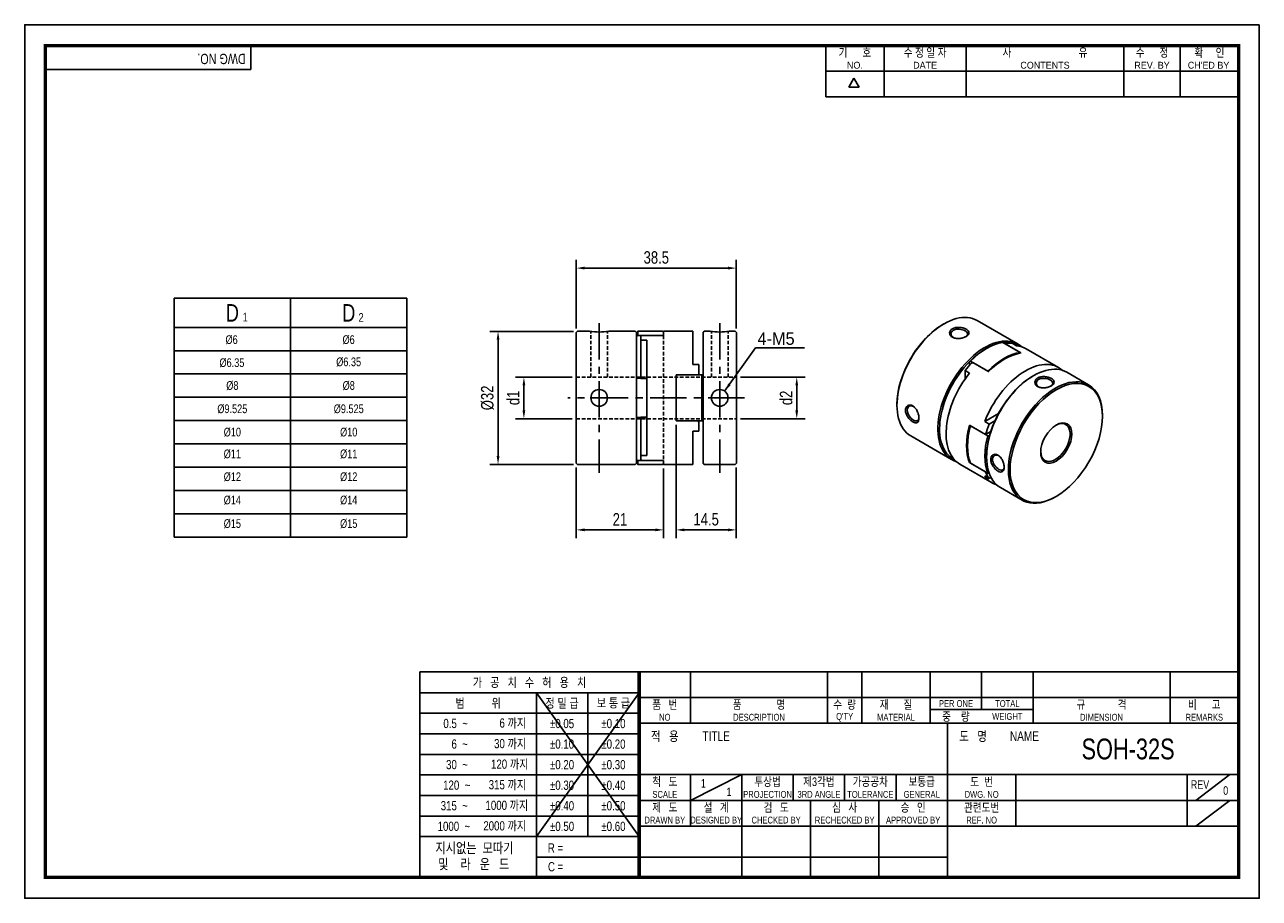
# Model space of a CAD drawing. Header units: millimetres. Extents: x 0 to 297, y 0 to 210.
import ezdxf
from ezdxf.enums import TextEntityAlignment as Align

# ---------------------------------------------------------------- set-up
doc = ezdxf.new("R2010")
doc.units = ezdxf.units.MM
doc.header["$LTSCALE"] = 7
for name, pattern in [('CENTER', [2, 1.25, -0.25, 0.25, -0.25]), ('CENTER2', [1.125, 0.75, -0.125, 0.125, -0.125]), ('DASHED', [0.75, 0.5, -0.25]), ('HIDDEN', [0.375, 0.25, -0.125]), ('HIDDEN2', [0.1875, 0.125, -0.0625]), ('PHANTOM2', [1.25, 0.625, -0.125, 0.125, -0.125, 0.125, -0.125])]:
    doc.linetypes.add(name, pattern=pattern)
doc.layers.get('0').update_dxf_attribs({"linetype": 'CONTINUOUS'})
doc.layers.get('Defpoints').update_dxf_attribs({"linetype": 'CONTINUOUS'})
for name, color, linetype in [('BM', 2, 'CONTINUOUS'), ('C', 1, 'CENTER2'), ('CT', 1, 'CENTER'), ('D', 7, 'CONTINUOUS'), ('DIM', 7, 'CONTINUOUS'), ('H', 3, 'HIDDEN'), ('HD', 4, 'DASHED'), ('P', 4, 'PHANTOM2')]:
    doc.layers.add(name, color=color, linetype=linetype)
doc.styles.get("Standard").update_dxf_attribs({"font": 'Gulim.ttf', "width": 0.8, "height": 3})
doc.dimstyles.new('LIM', dxfattribs={"dimtxt": 2, "dimasz": 2, "dimexe": 2, "dimexo": 1, "dimgap": 1, "dimtad": 1, "dimdec": 3, "dimzin": 9, "dimdsep": 46, "dimtxsty": 'Standard', "dimcen": 3, "dimclrd": 1, "dimclre": 1, "dimadec": 0, "dimazin": 0, "dimtfac": 1, "dimtdec": 3, "dimtmove": 0, "dimatfit": 3, "dimfxl": 0, "dimtolj": 1, "dimtzin": 0, "dimarcsym": 0})

# ---------------------------------------------------------------- blocks, each defined once
blk = doc.blocks.new('*D55')
at = {"layer": 'Defpoints', "color": 0}
for p in [(171.19, 151.49), (132.69, 135.99), (171.19, 135.99)]:
    blk.add_point(p, dxfattribs=at)
at = {"layer": 'DIM', "color": 1, "lineweight": -2}
for p, q in [((132.69, 136.99), (132.69, 153.49)), ((134.69, 151.49), (169.19, 151.49)), ((171.19, 136.99), (171.19, 153.49))]:
    blk.add_line(p, q, dxfattribs=at)
at = {"layer": 'DIM', "color": 1}
for points in [[(134.69, 151.83), (134.69, 151.16), (132.69, 151.49)], [(169.19, 151.83), (169.19, 151.16), (171.19, 151.49)]]:
    blk.add_solid(points, dxfattribs=at)
at = {"layer": 'DIM', "color": 0, "insert": (151.94, 154.03), "char_height": 3, "attachment_point": 5}
blk.add_mtext('\\A1;38.5', dxfattribs=at)
blk = doc.blocks.new('*D56')
at = {"layer": 'Defpoints', "color": 0}
for p in [(132.69, 104.59), (153.69, 104.29), (153.69, 88.56)]:
    blk.add_point(p, dxfattribs=at)
at = {"layer": 'DIM', "color": 1, "lineweight": -2}
for p, q in [((132.69, 103.59), (132.69, 86.56)), ((153.69, 103.29), (153.69, 86.56)), ((134.69, 88.56), (151.69, 88.56))]:
    blk.add_line(p, q, dxfattribs=at)
at = {"layer": 'DIM', "color": 1}
for points in [[(134.69, 88.9), (134.69, 88.23), (132.69, 88.56)], [(151.69, 88.9), (151.69, 88.23), (153.69, 88.56)]]:
    blk.add_solid(points, dxfattribs=at)
at = {"layer": 'DIM', "color": 0, "insert": (143.19, 91.1), "char_height": 3, "attachment_point": 5}
blk.add_mtext('\\A1;21', dxfattribs=at)
blk = doc.blocks.new('*D57')
at = {"layer": 'Defpoints', "color": 0}
for p in [(132.99, 136.29), (113.87, 104.29), (132.99, 104.29)]:
    blk.add_point(p, dxfattribs=at)
at = {"layer": 'DIM', "color": 1, "lineweight": -2}
for p, q in [((131.99, 136.29), (111.87, 136.29)), ((113.87, 134.29), (113.87, 106.29)), ((131.99, 104.29), (111.87, 104.29))]:
    blk.add_line(p, q, dxfattribs=at)
at = {"layer": 'DIM', "color": 1}
for points in [[(113.54, 134.29), (114.21, 134.29), (113.87, 136.29)], [(113.54, 106.29), (114.21, 106.29), (113.87, 104.29)]]:
    blk.add_solid(points, dxfattribs=at)
at = {"layer": 'DIM', "color": 0, "insert": (111.33, 120.29), "char_height": 3, "attachment_point": 5, "rotation": 90}
blk.add_mtext('\\A1;%%c32', dxfattribs=at)
blk = doc.blocks.new('*D58')
at = {"layer": 'Defpoints', "color": 0}
for p in [(120.09, 125.29), (132.69, 125.29), (132.69, 115.29)]:
    blk.add_point(p, dxfattribs=at)
at = {"layer": 'DIM', "color": 1, "lineweight": -2}
for p, q in [((131.69, 125.29), (118.09, 125.29)), ((120.09, 117.29), (120.09, 123.29)), ((131.69, 115.29), (118.09, 115.29))]:
    blk.add_line(p, q, dxfattribs=at)
at = {"layer": 'DIM', "color": 1}
for points in [[(119.76, 123.29), (120.42, 123.29), (120.09, 125.29)], [(119.76, 117.29), (120.42, 117.29), (120.09, 115.29)]]:
    blk.add_solid(points, dxfattribs=at)
at = {"layer": 'DIM', "color": 0, "insert": (117.55, 120.29), "char_height": 3, "attachment_point": 5, "rotation": 90}
blk.add_mtext('\\A1;d1', dxfattribs=at)
blk = doc.blocks.new('*D59')
at = {"layer": 'Defpoints', "color": 0}
for p in [(156.69, 114.79), (171.19, 104.59), (171.19, 88.56)]:
    blk.add_point(p, dxfattribs=at)
at = {"layer": 'DIM', "color": 1, "lineweight": -2}
for p, q in [((156.69, 113.79), (156.69, 86.56)), ((171.19, 103.59), (171.19, 86.56)), ((158.69, 88.56), (169.19, 88.56))]:
    blk.add_line(p, q, dxfattribs=at)
at = {"layer": 'DIM', "color": 1}
for points in [[(158.69, 88.9), (158.69, 88.23), (156.69, 88.56)], [(169.19, 88.9), (169.19, 88.23), (171.19, 88.56)]]:
    blk.add_solid(points, dxfattribs=at)
at = {"layer": 'DIM', "color": 0, "insert": (163.94, 91.1), "char_height": 3, "attachment_point": 5}
blk.add_mtext('\\A1;14.5', dxfattribs=at)
blk = doc.blocks.new('*D60')
at = {"layer": 'Defpoints', "color": 0}
for p in [(171.19, 125.29), (185.73, 125.29), (171.19, 115.29)]:
    blk.add_point(p, dxfattribs=at)
at = {"layer": 'DIM', "color": 1, "lineweight": -2}
for p, q in [((172.19, 125.29), (187.73, 125.29)), ((185.73, 117.29), (185.73, 123.29)), ((172.19, 115.29), (187.73, 115.29))]:
    blk.add_line(p, q, dxfattribs=at)
at = {"layer": 'DIM', "color": 1}
for points in [[(185.39, 123.29), (186.06, 123.29), (185.73, 125.29)], [(185.39, 117.29), (186.06, 117.29), (185.73, 115.29)]]:
    blk.add_solid(points, dxfattribs=at)
at = {"layer": 'DIM', "color": 0, "insert": (183.18, 120.29), "char_height": 3, "attachment_point": 5, "rotation": 90}
blk.add_mtext('\\A1;d2', dxfattribs=at)

msp = doc.modelspace()

# ---------------------------------------------------------------- linework, layer by layer
for p, q in [((54.437, 199.2323), (54.437, 205)), ((192.7139, 192.6407), (192.7139, 205)), ((206.7211, 192.6407), (206.7211, 205)), ((226.4959, 192.6407), (226.4959, 205)), ((264.3976, 192.6407), (264.3976, 205)), ((277.9928, 192.6407), (277.9928, 205)), ((54.437, 199.2323), (5, 199.2323)), ((192.7139, 198.8204), (291.588, 198.8204)), ((198.2565, 194.9765), (199.4924, 197.1172)), ((200.7283, 194.9765), (199.4924, 197.1172)), ((200.7283, 194.9765), (198.2565, 194.9765)), ((192.7139, 192.6407), (291.588, 192.6407)), ((35.9508, 144.235), (35.9508, 86.835)), ((35.9508, 144.235), (91.9508, 144.235)), ((91.9508, 144.235), (91.9508, 86.835)), ((35.9508, 86.835), (91.9508, 86.835)), ((95.0758, 54.437), (95.0758, 5)), ((147.8086, 54.437), (95.0758, 54.437)), ((292, 54.437), (147.8086, 54.437)), ((147.8086, 54.437), (147.8086, 5)), ((160.1679, 54.437), (160.1679, 42.0778)), ((193.1259, 54.437), (193.1259, 42.0778)), ((201.3654, 54.437), (201.3654, 42.0778)), ((217.8444, 54.437), (217.8444, 42.0778)), ((230.2037, 54.437), (230.2037, 45.3736)), ((242.563, 54.437), (242.563, 42.0778)), ((275.521, 54.437), (275.521, 42.0778)), ((147.8086, 49.4295), (95.0758, 49.4295)), ((147.8086, 49.4295), (123.0901, 14.8235)), ((123.0901, 49.4295), (147.8086, 14.8235)), ((123.0901, 49.4295), (123.0901, 5)), ((135.4493, 49.4295), (135.4493, 14.8235)), ((147.8086, 48.2574), (292, 48.2574)), ((217.8444, 45.3736), (242.563, 45.3736)), ((147.8086, 44.4858), (95.0758, 44.4858)), ((147.8086, 42.0778), (292, 42.0778)), ((221.9642, 5), (221.9642, 42.0778)), ((147.8086, 39.5421), (95.0758, 39.5421)), ((147.8086, 34.5984), (95.0758, 34.5984)), ((147.8086, 29.7185), (292, 29.7185)), ((160.1679, 23.5389), (172.5271, 29.7185)), ((160.1679, 29.7185), (160.1679, 17.3593)), ((172.5271, 29.7185), (172.5271, 5)), ((184.8864, 29.7185), (184.8864, 23.5389)), ((197.2457, 29.7185), (197.2457, 23.5389)), ((209.6049, 29.7185), (209.6049, 23.5389)), ((238.4432, 29.7185), (238.4432, 17.3593)), ((279.6407, 29.7185), (279.6407, 17.3593)), ((281.7006, 23.5389), (289.9401, 29.7185)), ((147.8086, 29.6547), (95.0758, 29.6547)), ((147.8086, 24.711), (95.0758, 24.711)), ((147.8086, 23.5389), (221.9642, 23.5389)), ((189.0061, 23.5389), (189.0061, 5)), ((205.4852, 23.5389), (205.4852, 5)), ((221.9642, 23.5389), (292, 23.5389)), ((281.7006, 17.3593), (289.9401, 23.5389)), ((147.8086, 19.7673), (95.0758, 19.7673)), ((147.8086, 17.3593), (292, 17.3593)), ((147.8086, 14.8235), (95.0758, 14.8235)), ((147.8086, 9.8798), (123.0901, 9.8798)), ((147.8086, 9.8798), (221.9642, 9.8798))]:
    msp.add_line(p, q)
at = {"color": 4}
for p, q in [((63.9508, 144.235), (63.9508, 86.835)), ((35.9508, 137.235), (91.9508, 137.235))]:
    msp.add_line(p, q, dxfattribs=at)
at = {"color": 1}
for p, q in [((35.9508, 131.635), (91.9508, 131.635)), ((35.9508, 126.035), (91.9508, 126.035)), ((35.9508, 120.435), (91.9508, 120.435)), ((35.9508, 114.835), (91.9508, 114.835)), ((35.9508, 109.235), (91.9508, 109.235)), ((35.9508, 103.635), (91.9508, 103.635)), ((35.9508, 98.035), (91.9508, 98.035)), ((35.9508, 92.435), (91.9508, 92.435))]:
    msp.add_line(p, q, dxfattribs=at)
msp.add_lwpolyline([(297, 210), (0, 210), (0, 0), (297, 0)], close=True)
msp.add_lwpolyline([(292, 205, 0.8, 0.8, 0), (5, 205, 0.8, 0.8, 0), (5, 5, 0.8, 0.8, 0), (292, 5, 0.8, 0.8, 0)], format="xyseb", close=True)
at = {"const_width": 0.824}
msp.add_lwpolyline([(147.8086, 5), (147.8086, 54.437)], dxfattribs=at)
at = {"layer": 'BM', "linetype": 'Continuous'}
for p, q in [((221.1452, 138.0973), (220.933, 137.9748)), ((238.974, 133.2151), (229.1452, 138.8898)), ((132.9946, 136.2939), (132.6946, 135.9939)), ((132.6946, 104.5939), (132.6946, 135.9939)), ((135.8946, 136.2939), (132.9946, 136.2939)), ((146.8946, 136.2939), (140.4944, 136.2939)), ((147.1946, 135.9939), (146.8946, 136.2939)), ((147.4946, 136.2939), (147.1946, 135.9939)), ((147.1946, 134.999), (147.1946, 135.9939)), ((147.4946, 135.3188), (147.1946, 134.999)), ((147.1946, 134.999), (147.1946, 105.5888)), ((153.3946, 136.2939), (147.4946, 136.2939)), ((147.4946, 135.3188), (147.4946, 136.2939)), ((153.3946, 135.3188), (147.4946, 135.3188)), ((148.1946, 134.1503), (148.1946, 135.2056)), ((148.1946, 134.1503), (148.1946, 124.9374)), ((149.6946, 134.1503), (148.1946, 134.1503)), ((153.6946, 135.3188), (148.4946, 135.3188)), ((149.6946, 106.4375), (149.6946, 134.1503)), ((160.6946, 136.2939), (153.6946, 136.2939)), ((153.6946, 135.3188), (153.6946, 136.2939)), ((160.6946, 136.2939), (160.6946, 128.2939)), ((163.4946, 136.2939), (163.1946, 135.9939)), ((163.1946, 135.9939), (163.1946, 125.7939)), ((164.8947, 136.2939), (163.4946, 136.2939)), ((170.8946, 136.2939), (169.4946, 136.2939)), ((171.1946, 135.9939), (170.8946, 136.2939)), ((171.1946, 135.9939), (171.1946, 104.5939)), ((231.3982, 132.1777), (231.1861, 132.0552)), ((239.4592, 131.2183), (235.2873, 133.627)), ((239.6714, 131.0958), (235.7823, 133.3412)), ((238.6107, 132.7953), (237.55, 133.4077)), ((248.732, 127.5813), (240.9538, 132.072)), ((160.6946, 128.2939), (162.1946, 128.2939)), ((162.1946, 125.7939), (162.1946, 128.2939)), ((227.5091, 129.1363), (227.297, 128.9975)), ((227.297, 128.9975), (227.297, 128.1117)), ((231.6811, 126.7276), (227.5091, 129.1363)), ((231.8932, 126.6051), (228.2162, 128.728)), ((147.1946, 125.0175), (148.1946, 125.0175)), ((149.6946, 124.9374), (148.1946, 124.9374)), ((156.6946, 125.7939), (156.6946, 114.7939)), ((156.6946, 125.7939), (162.1946, 125.7939)), ((156.9946, 125.7939), (162.8946, 125.7939)), ((162.8946, 114.7939), (162.8946, 125.7939)), ((162.8946, 125.7939), (163.1946, 125.7939)), ((163.1946, 114.7939), (163.1946, 125.7939)), ((227.297, 126.2634), (226.2363, 126.8757)), ((226.2363, 126.8757), (226.2363, 124.8492)), ((242.7119, 125.6457), (242.4998, 125.5233)), ((255.9445, 123.4172), (250.7119, 126.4382)), ((209.8315, 118.7464), (209.8315, 118.5014)), ((234.2463, 116.5123), (230.9341, 114.6)), ((259.2582, 115.8478), (259.2582, 116.0927)), ((148.1946, 115.5703), (147.1946, 115.5703)), ((148.1946, 115.6503), (148.1946, 106.4375)), ((149.6946, 115.6503), (148.1946, 115.6503)), ((156.6946, 114.7939), (161.8946, 114.7939)), ((156.9946, 114.7939), (162.8946, 114.7939)), ((162.1946, 114.4939), (161.8946, 114.7939)), ((162.1946, 112.2939), (162.1946, 114.4939)), ((163.1946, 114.7939), (162.8946, 114.7939)), ((163.1946, 114.7939), (163.1946, 104.5939)), ((227.2793, 113.7147), (231.1684, 111.4693)), ((227.4036, 113.643), (227.3858, 113.6327)), ((227.4915, 113.5922), (231.6634, 111.1836)), ((230.9341, 114.6), (231.9947, 113.9876)), ((233.4034, 114.8009), (231.9947, 113.9876)), ((160.6946, 104.2939), (160.6946, 112.2939)), ((160.6946, 112.2939), (162.1946, 112.2939)), ((213.1452, 111.177), (222.974, 105.5023)), ((232.3943, 112.1771), (231.1684, 111.4693)), ((231.6634, 111.1836), (232.1017, 111.1917)), ((132.6946, 104.5939), (132.9946, 104.2939)), ((132.9946, 104.2939), (146.8946, 104.2939)), ((146.8946, 104.2939), (147.1946, 104.5939)), ((147.1946, 105.5888), (147.1946, 104.5939)), ((147.1946, 105.5888), (147.4946, 105.2689)), ((147.1946, 104.5939), (147.4946, 104.2939)), ((153.3946, 105.2689), (147.4946, 105.2689)), ((147.4946, 105.2689), (147.4946, 104.2939)), ((147.4946, 104.2939), (153.3946, 104.2939)), ((148.1946, 105.3821), (148.1946, 106.4375)), ((149.6946, 106.4375), (148.1946, 106.4375)), ((153.6946, 105.2689), (148.4946, 105.2689)), ((153.6946, 105.2689), (153.6946, 104.2939)), ((153.6946, 104.2939), (160.6946, 104.2939)), ((163.1946, 104.5939), (163.4946, 104.2939)), ((163.4946, 104.2939), (170.8946, 104.2939)), ((170.8946, 104.2939), (171.1946, 104.5939)), ((224.9538, 104.3592), (232.732, 99.8685)), ((227.2793, 104.7332), (227.3775, 104.7899)), ((227.2793, 104.7332), (230.9563, 102.6103)), ((227.4915, 104.6108), (231.6634, 102.2021)), ((231.3982, 106.2948), (231.3982, 106.0498)), ((230.9341, 101.5361), (231.9947, 100.9237)), ((231.3806, 102.3654), (231.2485, 102.2892)), ((232.0094, 102.2085), (231.6634, 102.2021)), ((232.4379, 101.1796), (231.9947, 100.9237)), ((234.7119, 98.7254), (239.9445, 95.7044)), ((247.9445, 96.4968), (248.1566, 96.6193))]:
    msp.add_line(p, q, dxfattribs=at)
for centre in [(138.1946, 120.2939), (167.1946, 120.2939)]:
    msp.add_circle(centre, 2, dxfattribs=at)
for centre, radius, start, end in [((138.1946, 151.5374), 15.4161, 261.419742, 278.580253), ((153.9946, 120.2939), 16, 110.10551, 111.253809), ((153.3946, 135.9939), 0.3, 0, 90), ((167.1946, 151.537), 15.4157, 261.419498, 278.580502), ((156.9946, 125.4939), 0.3, 90, 180), ((232.6089, 128.4029), 1.9151, 241.019944, 248.556741), ((156.9946, 115.0939), 0.3, 180, 270), ((241.5334, 109.2086), 14.8251, 162.662454, 197.619011), ((153.9946, 120.2939), 16, 248.746191, 249.89449), ((153.3946, 104.5939), 0.3, 270, 0)]:
    msp.add_arc(centre, radius, start, end, dxfattribs=at)
for centre, major_axis, ratio, start_param, end_param in [((221.1452, 125.0334), (-8, -13.8564), 0.57735027, 3.14159265, 6.28318531), ((220.933, 125.1559), (7.85, 13.5966), 0.57735027, 0.78539816, 2.35619449), ((230.974, 119.3587), (8, 13.8564), 0.57735027, 0, 3.26565434), ((231.1861, 119.2363), (-7.85, -13.5966), 0.57735027, 3.11465628, 3.53288403), ((231.1861, 119.2363), (7.85, 13.5966), 0.57735027, 0.78539816, 1.14330926), ((231.3982, 119.1138), (8, 13.8564), 0.57735027, 0.43449082, 1.13630551), ((235.5701, 116.7051), (8, 13.8564), 0.57735027, 0.43449082, 1.13630551), ((235.7823, 116.5826), (8, 13.8564), 0.57735027, 0.43449082, 1.13630551), ((231.8932, 118.828), (8, 13.8564), 0.57735027, 0.26179939, 0.43449082), ((232.9538, 118.2156), (-8, -13.8564), 0.57735027, 3.14159265, 3.40339204), ((230.974, 119.3587), (8, 13.8564), 0.57735027, 6.15912362, 6.28318531), ((231.1861, 119.2363), (7.85, 13.5966), 0.57735027, 1.14330926, 3.16852902), ((231.8932, 118.828), (8, 13.8564), 0.57735027, 1.15634711, 1.30899694), ((235.9944, 116.4602), (-22.6274, 0), 0.57735025, 5.0632963, 5.0833379), ((242.7119, 112.5818), (-8, -13.8564), 0.57735027, 3.14159265, 6.28318531), ((240.732, 113.7249), (-8, -13.8564), 0.57735027, 3.01753097, 4.97418837), ((232.9538, 118.2156), (8, 13.8564), 0.57735027, 1.30899694, 3.14159265), ((242.4998, 112.7043), (-7.85, -13.5966), 0.57735027, 3.92699082, 5.13987604), ((247.9445, 109.5608), (8, 13.8564), 0.57735027, 0, 3.92699082), ((247.9445, 109.5608), (8, 13.8564), 0.57735027, 5.49778714, 6.28318531), ((237.9036, 115.3579), (-8, -13.8564), 0.57735027, 5.1468798, 5.84869449), ((238.1157, 115.2354), (-8, -13.8564), 0.57735027, 5.1468798, 5.84869449), ((241.7927, 113.1125), (-8, -13.8564), 0.57735027, 4.97418837, 5.1468798), ((247.9445, 109.5608), (-2.5, -4.3301), 0.57735027, 0, 3.89742359), ((242.2877, 112.8268), (-8, -13.8564), 0.57735027, 5.1468798, 5.84869449), ((242.4998, 112.7043), (-7.85, -13.5966), 0.57735027, 5.13987604, 5.49778714), ((247.9445, 109.5608), (-2.5, -4.3301), 0.57735027, 5.52735437, 6.28318531), ((240.732, 113.7249), (8, 13.8564), 0.57735027, 2.87979327, 3.26565434), ((237.6915, 115.4804), (11.3137, -19.5959), 0.57735027, 5.06329633, 5.08333793), ((241.7927, 113.1125), (-8, -13.8564), 0.57735027, 5.86873609, 6.02138592)]:
    msp.add_ellipse(centre, major_axis=major_axis, ratio=ratio, start_param=start_param, end_param=end_param, dxfattribs=at)
for major_axis in [(-7.85, -13.5966), (2.65, 4.5899)]:
    msp.add_ellipse((248.1566, 109.4383), major_axis=major_axis, ratio=0.57735027, dxfattribs=at)
for points, knots in [([(223.1958, 136.9134), (223.4126, 137.0384), (223.9321, 137.2227), (224.8417, 137.2807), (225.7502, 137.1237), (226.5246, 136.8082), (227.0297, 136.385), (227.2063, 135.9154), (227.0093, 135.4452), (226.491, 135.017), (225.7109, 134.695), (224.8015, 134.5279), (223.8935, 134.5752), (223.1188, 134.8433), (222.6141, 135.3149), (222.4383, 135.8942), (222.6338, 136.474), (222.9792, 136.7885), (223.1958, 136.9134)], [0, 0, 0, 0, 0.06304459, 0.12581106, 0.18809856, 0.25002287, 0.31193395, 0.37416832, 0.4369796, 0.50015935, 0.5631762, 0.6258552, 0.68812481, 0.75008233, 0.81204739, 0.87432369, 0.9370096, 1, 1, 1, 1]), ([(226.3509, 134.9841), (226.6502, 135.1843), (227.015, 135.6898), (226.3893, 136.4611), (224.8225, 136.9403), (223.7774, 136.7593), (223.4079, 136.546)], [0.513550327, 0.513550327, 0.513550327, 0.513550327, 0.625054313, 0.74997146, 0.874959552, 1, 1, 1, 1]), ([(223.4079, 136.546), (223.0388, 136.3329), (222.6059, 135.6614), (223.0628, 134.9497), (223.4944, 134.7275), (223.5409, 134.7061)], [0, 0, 0, 0, 0.124896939, 0.249913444, 0.264351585, 0.264351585, 0.264351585, 0.264351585]), ([(246.9546, 123.1963), (246.7379, 123.0711), (246.2183, 122.8569), (245.3092, 122.6888), (244.401, 122.7353), (243.6268, 123.0032), (243.1211, 123.4741), (242.9444, 124.0534), (243.139, 124.6341), (243.6584, 125.1069), (244.4384, 125.3841), (245.3486, 125.4413), (246.2569, 125.2844), (247.031, 124.9687), (247.5364, 124.5456), (247.7121, 124.0761), (247.5163, 123.6063), (247.1712, 123.3214), (246.9546, 123.1963)], [0, 0, 0, 0, 0.06305452, 0.12578437, 0.18801384, 0.24991239, 0.31186296, 0.37417457, 0.43687869, 0.50000364, 0.56314195, 0.62585815, 0.68815122, 0.75007841, 0.81198216, 0.87422429, 0.9369509, 1, 1, 1, 1]), ([(246.8581, 123.1456), (247.1566, 123.3455), (247.5208, 123.8506), (246.8958, 124.6217), (245.329, 125.1011), (243.7609, 124.8297), (243.1117, 123.8211), (243.5701, 123.1093), (244.0023, 122.8874), (244.0489, 122.866)], [0.013670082, 0.013670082, 0.013670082, 0.013670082, 0.125009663, 0.249926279, 0.374925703, 0.499997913, 0.625042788, 0.750084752, 0.764539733, 0.764539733, 0.764539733, 0.764539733]), ([(211.8821, 117.3175), (211.8821, 117.5677), (211.9823, 118.0241), (212.3867, 118.4835), (212.9762, 118.6211), (213.6366, 118.4188), (214.256, 117.8823), (214.7511, 117.1192), (215.0612, 116.2471), (215.1717, 115.4106), (215.061, 114.747), (214.7509, 114.3433), (214.2559, 114.2616), (213.6366, 114.4879), (212.9763, 115.0005), (212.3867, 115.709), (211.9823, 116.5253), (211.8821, 117.0673), (211.8821, 117.3175)], [0, 0, 0, 0, 0.06305452, 0.12578437, 0.18801384, 0.24991239, 0.31186296, 0.37417457, 0.43687869, 0.50000364, 0.56314195, 0.62585815, 0.68815122, 0.75007841, 0.81198216, 0.87422429, 0.9369509, 1, 1, 1, 1]), ([(213.966, 118.1224), (213.9243, 118.1519), (213.5165, 118.4142), (212.6719, 118.4546), (212.3063, 117.7441), (212.3063, 117.3175)], [0.735671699, 0.735671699, 0.735671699, 0.735671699, 0.750084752, 0.874983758, 1, 1, 1, 1]), ([(212.3063, 117.3175), (212.3063, 116.8909), (212.6719, 115.8958), (213.8699, 114.7783), (214.851, 114.6215), (215.1065, 115.1898), (215.1304, 115.5486)], [0, 0, 0, 0, 0.125009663, 0.249926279, 0.374925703, 0.486351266, 0.486351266, 0.486351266, 0.486351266]), ([(235.6409, 103.6003), (235.6408, 103.3502), (235.5666, 102.9088), (235.2576, 102.504), (234.7623, 102.4224), (234.1432, 102.6484), (233.4829, 103.1611), (232.8928, 103.8695), (232.4885, 104.6868), (232.3379, 105.5012), (232.4884, 106.1867), (232.8938, 106.6448), (233.4837, 106.7811), (234.1444, 106.5789), (234.7637, 106.0411), (235.2582, 105.2778), (235.5673, 104.4067), (235.641, 103.8503), (235.6409, 103.6003)], [0, 0, 0, 0, 0.06304459, 0.12581106, 0.18809856, 0.25002287, 0.31193395, 0.37416832, 0.4369796, 0.50015935, 0.5631762, 0.6258552, 0.68812481, 0.75008233, 0.81204739, 0.87432369, 0.9370096, 1, 1, 1, 1]), ([(234.4732, 106.2824), (234.4317, 106.3118), (234.0238, 106.5748), (233.179, 106.616), (232.6294, 105.5505), (233.1776, 104.0566), (234.3764, 102.9389), (235.3573, 102.7825), (235.6127, 103.3509), (235.6365, 103.7098)], [0.235552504, 0.235552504, 0.235552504, 0.235552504, 0.249913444, 0.37491906, 0.499832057, 0.625054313, 0.74997146, 0.874959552, 0.986386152, 0.986386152, 0.986386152, 0.986386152])]:
    msp.add_open_spline(points, degree=3, knots=knots, dxfattribs=at)
for points in [[(239.546, 131.0686), (239.5402, 131.1319), (239.5115, 131.1881), (239.4592, 131.2183)], [(227.3849, 113.6321), (227.396, 113.6384), (227.4328, 113.6261), (227.4915, 113.5922)], [(227.4038, 104.7212), (227.4223, 104.6734), (227.4519, 104.6336), (227.4915, 104.6108)]]:
    msp.add_open_spline(points, degree=3, dxfattribs=at)
at = {"layer": 'C'}
msp.add_line((147.8086, 49.4295), (147.8086, 49.3961), dxfattribs=at)
at = {"layer": 'CT'}
for p, q in [((138.1946, 138.2939), (138.1946, 102.2939)), ((167.1946, 138.2939), (167.1946, 102.2939)), ((173.1946, 120.2939), (130.6946, 120.2939))]:
    msp.add_line(p, q, dxfattribs=at)
at = {"layer": 'H'}
msp.add_line((147.8086, 49.3128), (147.8086, 49.2711), dxfattribs=at)
at = {"layer": 'HD', "linetype": 'HIDDEN2'}
for p, q in [((136.1946, 125.2939), (136.1946, 136.2939)), ((140.1946, 125.2939), (140.1946, 136.2939)), ((153.6946, 135.3188), (153.6946, 105.2689)), ((165.1946, 125.2939), (165.1946, 136.2939)), ((169.1946, 125.2939), (169.1946, 136.2939)), ((132.6946, 125.2939), (171.1946, 125.2939)), ((132.6946, 115.2939), (171.1946, 115.2939))]:
    msp.add_line(p, q, dxfattribs=at)
at = {"layer": 'P'}
msp.add_line((147.8086, 49.221), (147.8086, 49.1627), dxfattribs=at)

# ---------------------------------------------------------------- texts
at = {"color": 0}
for s, insert, char_height, width, attachment_point in [('D', (49.9508, 140.735), 4.2, 28, 5), ('D', (77.9508, 140.735), 4.2, 28, 5), ('1', (52.4466, 140.7599), 2.1, 6.3, 1), ('2', (80.317, 140.6794), 2.1, 3.36, 1), ('%%c8', (49.9508, 123.235), 2.1, 28, 5), ('%%c8', (77.9508, 123.235), 2.1, 28, 5), ('%%c9.525', (49.9508, 117.635), 2.1, 28, 5), ('%%c9.525', (77.9508, 117.635), 2.1, 28, 5), ('%%c10', (49.9508, 112.035), 2.1, 28, 5), ('%%c10', (77.9508, 112.035), 2.1, 28, 5), ('%%C11', (49.9508, 106.7937), 2.1, 28, 5), ('%%C11', (77.9508, 106.7937), 2.1, 28, 5), ('%%c12', (49.9508, 101.3076), 2.1, 28, 5), ('%%c12', (77.9508, 101.3076), 2.1, 28, 5), ('%%c14', (49.9508, 95.7076), 2.1, 28, 5), ('%%c14', (77.9508, 95.7076), 2.1, 28, 5), ('%%C15', (49.9508, 90.0442), 2.1, 28, 5), ('%%C15', (77.9508, 90.0442), 2.1, 28, 5)]:
    msp.add_mtext(s, dxfattribs=dict(at, insert=insert, char_height=char_height, width=width, attachment_point=attachment_point))
at = {"layer": 'D', "width": 0.8}
for s, height, p in [('확     인', 2.05988, (284.9964, 203.3521)), ('기      호', 2.05988, (199.7175, 203.3521)), ('수 정 일 자', 2.05988, (216.6085, 203.3521)), ('사                           유', 2.059877, (245.4468, 203.3521)), ('수      정', 2.05988, (271.1952, 203.3521)), ('가   공   치   수   허   용   치', 2.224667, (121.4422, 51.9333)), ('범          위', 2.224667, (109.0829, 46.9576)), ('정 밀 급', 2.22467, (129.2697, 46.9576)), ('보 통 급', 2.22467, (141.629, 46.9576)), ('품   번', 2.05988, (153.9882, 46.6095)), ('품              명', 2.059877, (176.6469, 46.6095)), ('수  량', 2.05988, (197.2457, 46.6095)), ('재      질', 2.05988, (209.6049, 46.6095)), ('PER ONE', 1.6479, (224.0241, 46.8155)), ('TOTAL', 1.6479, (236.3833, 46.8155)), ('규             격', 2.059877, (259.042, 46.6095)), ('비      고', 2.05988, (283.7605, 46.6095)), ('NO', 1.6479, (153.9882, 43.5197)), ('DESCRIPTION', 1.647902, (176.6469, 43.5197)), ("Q'TY", 1.6479, (197.2457, 43.5197)), ('MATERIAL', 1.6479, (209.6049, 43.5197)), ('중    량', 2.05988, (224.0241, 43.7257)), ('WEIGHT', 1.6479, (236.3833, 43.7257)), ('DIMENSION', 1.6479, (259.042, 43.5197)), ('REMARKS', 1.6479, (283.7605, 43.5197)), ('%%p0.05', 2.22467, (129.2697, 42.0139)), ('%%p0.10', 2.22467, (141.629, 42.0139)), ('%%p0.10', 2.22467, (129.2697, 37.0702)), ('%%p0.20', 2.22467, (141.629, 37.0702)), ('적   용', 2.30706, (153.9882, 38.988)), ('TITLE', 2.30706, (166.3475, 38.988)), ('도   명', 2.30706, (228.1438, 38.988)), ('NAME', 2.30706, (240.5031, 38.988)), ('SOH-32S', 5, (265.4275, 35.8982)), ('%%p0.20', 2.22467, (129.2697, 32.1265)), ('%%p0.30', 2.22467, (141.629, 32.1265)), ('%%p0.30', 2.22467, (129.2697, 27.1828)), ('%%p0.40', 2.22467, (141.629, 27.1828)), ('척   도', 2.05988, (153.9882, 28.0706)), ('1', 2.0599, (163.2577, 27.6586)), ('1', 2.0599, (169.4373, 25.5988)), ('투상법', 2.05988, (178.7068, 28.0706)), ('제3각법', 2.05988, (191.066, 28.0706)), ('가공공차', 2.05988, (203.4253, 28.0706)), ('보통급', 2.05988, (215.7845, 28.0706)), ('도  번', 2.05988, (230.2037, 28.0706)), ('REV', 2.05988, (282.7306, 27.3497)), ('0', 2.0599, (288.9102, 25.9078)), ('%%p0.40', 2.22467, (129.2697, 22.2391)), ('%%p0.50', 2.22467, (141.629, 22.2391)), ('SCALE', 1.6479, (153.9882, 24.9808)), ('PROJECTION', 1.6479, (178.7068, 24.9808)), ('3RD ANGLE', 1.6479, (191.066, 24.9808)), ('TOLERANCE', 1.6479, (203.4253, 24.9808)), ('GENERAL', 1.6479, (215.7845, 24.9808)), ('DWG. NO', 1.6479, (230.2037, 24.9808)), ('제   도', 2.05988, (153.9882, 21.891)), ('설   계', 2.05988, (166.3475, 21.891)), ('검   도', 2.05988, (180.7666, 21.891)), ('심   사', 2.05988, (197.2457, 21.891)), ('승   인', 2.05988, (213.7247, 21.891)), ('관련도번', 2.05988, (230.2037, 21.891)), ('%%p0.50', 2.22467, (129.2697, 17.2954)), ('%%p0.60', 2.22467, (141.629, 17.2954)), ('REF. NO', 1.6479, (230.2037, 18.8012))]:
    msp.add_text(s, height=height, dxfattribs=at).set_placement(p, align=Align.MIDDLE)
msp.add_text('DWG NO.', height=2.47185, rotation=180, dxfattribs=at).set_placement((53.1681, 203.0007))
at = {"layer": 'D'}
for s, p in [('NO.', (199.7175, 200.2623)), ('DATE', (216.6085, 200.2623)), ('CONTENTS', (245.4468, 200.2623)), ('REV. BY', (271.1952, 200.2623)), ("CH'ED BY", (284.7904, 200.2623))]:
    msp.add_text(s, height=1.6479, dxfattribs=at).set_placement(p, align=Align.MIDDLE)
at = {"layer": 'D', "width": 0.8}
for s, height, p in [('DRAWN BY', 1.6479, (153.9882, 17.9772)), ('DESIGNED BY', 1.647902, (166.3475, 17.9772)), ('CHECKED BY', 1.6479, (180.7666, 17.9772)), ('RECHECKED BY', 1.647902, (197.2457, 17.9772)), ('APPROVED BY', 1.647902, (213.7247, 17.9772))]:
    msp.add_text(s, height=height, dxfattribs=at).set_placement(p, align=Align.CENTER)
at = {"layer": 'D', "linetype": 'ByBlock', "width": 0.8}
for s, height, p in [('지시없는  모따기', 2.47185, (98.783, 10.8675)), ('및    라   운   드', 2.471852, (99.4623, 6.9968))]:
    msp.add_text(s, height=height, dxfattribs=at).set_placement(p)
at = {"layer": 'D', "width": 0.8}
for s, p in [('R = ', (125.8389, 10.9999)), ('C = ', (125.878, 6.4776))]:
    msp.add_text(s, height=2.22467, dxfattribs=at).set_placement(p)
at = {"layer": 'D', "char_height": 2.22467, "attachment_point": 6}
for s, insert, width in [('0.5  ~', (106.6111, 42.0139), 8.231062), ('6 까지', (120.6182, 42.0139), 9.803532), ('30 까지', (120.6182, 37.0702), 9.803491), ('6  ~', (106.6111, 37.0702), 8.231022), ('30  ~', (106.6111, 32.1265), 8.231022), ('120 까지', (121.1758, 32.1265), 12.652424), ('120  ~', (107.1976, 27.1828), 8.937991), ('315 까지', (120.6182, 27.1828), 12.097781), ('1000 까지', (121.1426, 22.2391), 13.382285), ('315  ~', (106.6111, 22.2391), 9.885083), ('1000  ~', (107.1704, 17.2954), 14.528725), ('2000 까지', (120.6182, 17.2954), 12.974319)]:
    msp.add_mtext(s, dxfattribs=dict(at, insert=insert, width=width))
at = {"layer": 'DIM'}
msp.add_text('4-M5', height=3, dxfattribs=at).set_placement((176.279, 133.0379))
at = {"layer": 'DIM', "color": 0, "char_height": 2.1, "attachment_point": 1}
for s, insert, width in [('%%C6', (48.3081, 135.3456), 20.6), ('%%C6', (76.461, 135.3521), 20.6), ('%%C6.35', (46.8566, 129.8109), 20.9), ('%%C6.35', (74.9405, 130.0022), 20.9)]:
    msp.add_mtext(s, dxfattribs=dict(at, insert=insert, width=width))

# ---------------------------------------------------------------- dimensions: what is measured, and where the dimension line sits
at = {"layer": 'DIM'}
for base, p1, p2, picture, middle in [((171.1946, 151.4922), (132.6946, 135.9939), (171.1946, 135.9939), '*D55', (151.9446, 154.0302)), ((171.1946, 88.5629), (156.6946, 114.7939), (171.1946, 104.5939), '*D59', (163.9446, 91.1049)), ((153.6946, 88.5629), (132.6946, 104.5939), (153.6946, 104.2939), '*D56', (143.1946, 91.1049))]:
    dim = msp.add_linear_dim(base=base, p1=p1, p2=p2, dimstyle='LIM', dxfattribs=at)
    dim.commit()
    dim.dimension.update_dxf_attribs({"geometry": picture, "text_midpoint": middle})
for base, p1, p2, text, picture, middle in [((113.872, 104.2939), (132.9946, 136.2939), (132.9946, 104.2939), '%%c<>', '*D57', (111.334, 120.2939)), ((120.0896, 125.2939), (132.6946, 115.2939), (132.6946, 125.2939), 'd1', '*D58', (117.5457, 120.2939)), ((185.7259, 125.2939), (171.1946, 115.2939), (171.1946, 125.2939), 'd2', '*D60', (183.184, 120.2939))]:
    dim = msp.add_linear_dim(base=base, p1=p1, p2=p2, angle=90, text=text, dimstyle='LIM', dxfattribs=at)
    dim.commit()
    dim.dimension.update_dxf_attribs({"geometry": picture, "text_midpoint": middle})

# ---------------------------------------------------------------- leaders
msp.add_leader([(168.3605, 121.9189), (175.8039, 132.2939), (187.6117, 132.2939)], dimstyle='LIM', override={"dimgap": 1, "dimtad": 0}, dxfattribs=at)

doc.saveas('drawing.dxf')
